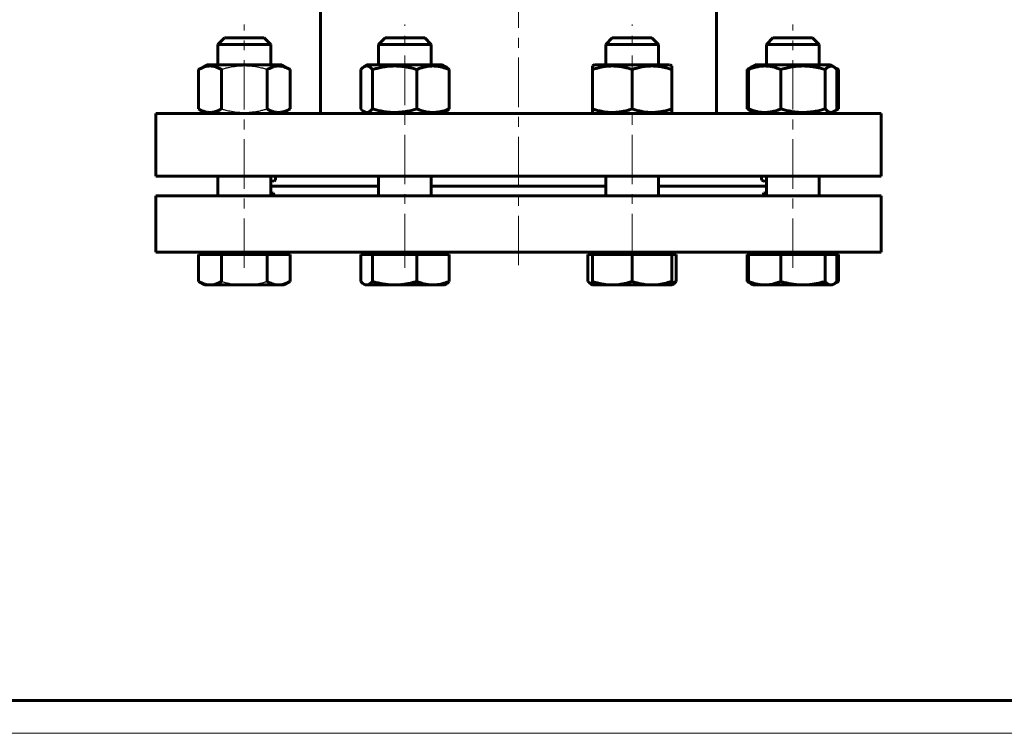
# Model space of a CAD drawing. Header units: millimetres. Extents: x 0 to 594, y 0 to 420.
# Tile 8 of 29: x 238 to 387, y 0 to 108. Entities that reach past the tile are written whole.
import ezdxf

# ---------------------------------------------------------------- set-up
doc = ezdxf.new("R2010")
doc.units = ezdxf.units.MM
for name, pattern in [('K5LT-1', [0]), ('K5LT_AXLED', [12, 7.5, -1.5, 1.5, -1.5]), ('K5LT_BASIC', [0]), ('K5LT_THIN', [0])]:
    doc.linetypes.add(name, pattern=pattern)
doc.layers.add('Системный слой', color=7, linetype='Continuous')
doc.layers.add('Системный слой (1)', color=7, linetype='Continuous', true_color=0x6c6c6c)
doc.styles.add('KDIMTEXTSTYLE', font='txt', dxfattribs={"width": 0.96, "oblique": 15, "height": 5})
doc.styles.add('KTEXTSTYLE', font='txt', dxfattribs={"width": 0.96, "height": 5})
doc.dimstyles.new('KDIMSTYLE (0.50)', dxfattribs={"dimtxt": 5, "dimasz": 1, "dimexe": 2, "dimexo": 0, "dimgap": 1, "dimtad": 1, "dimlfac": 2, "dimtxsty": 'KDIMTEXTSTYLE', "dimsah": 1, "dimcen": 0, "dimdle": 1, "dimadec": 0, "dimazin": 0, "dimtfac": 0.667, "dimtmove": 0, "dimatfit": 3, "dimfxl": 1, "dimtvp": 1, "dimtolj": 1, "dimtzin": 0, "dimarcsym": 0})

# ---------------------------------------------------------------- blocks, each defined once
blk = doc.blocks.new('U53')
at = {"layer": 'Системный слой (1)', "color": 143, "linetype": 'K5LT_BASIC', "lineweight": 60, "true_color": 0x33acca}
for p, q in [((283.28, 212.12), (283.28, 221.02)), ((283.28, 94.02), (283.28, 119.92))]:
    blk.add_line(p, q, dxfattribs=at)
blk = doc.blocks.new('U54')
at = {"layer": 'Системный слой (1)', "color": 143, "linetype": 'K5LT_BASIC', "lineweight": 60, "true_color": 0x33acca}
for p, q in [((343.28, 212.12), (343.28, 221.02)), ((343.28, 94.02), (343.28, 119.92))]:
    blk.add_line(p, q, dxfattribs=at)
blk = doc.blocks.new('U62')
at = {"layer": 'Системный слой (1)', "color": 143, "linetype": 'K5LT_BASIC', "lineweight": 60, "true_color": 0x33acca}
for p, q in [((292.06, 83.02), (275.71, 83.02)), ((326.5, 83.02), (300.06, 83.02)), ((350.86, 83.02), (334.5, 83.02))]:
    blk.add_line(p, q, dxfattribs=at)
blk = doc.blocks.new('U63')
at = {"layer": 'Системный слой (1)', "color": 143, "linetype": 'K5LT_BASIC', "lineweight": 60, "true_color": 0x33acca}
for p, q in [((347.93, 68.55), (348.09, 68.46)), ((348.09, 68.46), (348.26, 68.38)), ((348.26, 68.38), (348.42, 68.3))]:
    blk.add_line(p, q, dxfattribs=at)
blk = doc.blocks.new('U64')
at = {"layer": 'Системный слой (1)', "color": 143, "linetype": 'K5LT_BASIC', "lineweight": 60, "true_color": 0x33acca}
for p, q in [((361.07, 68.14), (360.86, 68.02)), ((361.79, 68.55), (361.07, 68.14))]:
    blk.add_line(p, q, dxfattribs=at)
blk = doc.blocks.new('U65')
at = {"layer": 'Системный слой (1)', "color": 143, "linetype": 'K5LT_BASIC', "lineweight": 60, "true_color": 0x33acca}
for p, q in [((361.3, 68.3), (361.46, 68.38)), ((361.46, 68.38), (361.62, 68.46)), ((361.62, 68.46), (361.79, 68.55))]:
    blk.add_line(p, q, dxfattribs=at)
blk = doc.blocks.new('U66')
at = {"layer": 'Системный слой (1)', "color": 143, "linetype": 'K5LT_BASIC', "lineweight": 60, "true_color": 0x33acca}
for p, q in [((289.37, 68.55), (289.53, 68.39)), ((289.53, 68.39), (289.69, 68.25)), ((289.69, 68.25), (289.85, 68.14)), ((289.85, 68.14), (289.99, 68.07)), ((289.99, 68.07), (290.13, 68.03)), ((290.13, 68.03), (290.27, 68.02))]:
    blk.add_line(p, q, dxfattribs=at)
blk = doc.blocks.new('U67')
at = {"layer": 'Системный слой (1)', "color": 143, "linetype": 'K5LT_BASIC', "lineweight": 60, "true_color": 0x33acca}
for p, q in [((292.06, 101.42), (292.06, 104.52)), ((292.06, 81.52), (292.06, 84.52))]:
    blk.add_line(p, q, dxfattribs=at)
blk = doc.blocks.new('U68')
at = {"layer": 'Системный слой (1)', "color": 143, "linetype": 'K5LT_BASIC', "lineweight": 60, "true_color": 0x33acca}
for p, q in [((300.06, 101.42), (300.06, 104.52)), ((300.06, 81.52), (300.06, 84.52))]:
    blk.add_line(p, q, dxfattribs=at)
blk = doc.blocks.new('U69')
at = {"layer": 'Системный слой (1)', "color": 143, "linetype": 'K5LT_BASIC', "lineweight": 60, "true_color": 0x33acca}
for p, q in [((292.06, 104.52), (298.89, 104.52)), ((298.89, 104.52), (300.06, 104.52))]:
    blk.add_line(p, q, dxfattribs=at)
blk = doc.blocks.new('U70')
at = {"layer": 'Системный слой (1)', "color": 143, "linetype": 'K5LT_BASIC', "lineweight": 60, "true_color": 0x33acca}
for p, q in [((293.06, 105.52), (298.18, 105.52)), ((298.18, 105.52), (299.06, 105.52))]:
    blk.add_line(p, q, dxfattribs=at)
blk = doc.blocks.new('U71')
at = {"layer": 'Системный слой (1)', "color": 143, "linetype": 'K5LT_BASIC', "lineweight": 60, "true_color": 0x33acca}
for p, q in [((292.03, 101.42), (290.36, 101.42)), ((301.76, 101.42), (292.03, 101.42))]:
    blk.add_line(p, q, dxfattribs=at)
blk = doc.blocks.new('U72')
at = {"layer": 'Системный слой (1)', "color": 143, "linetype": 'K5LT_BASIC', "lineweight": 60, "true_color": 0x33acca}
for p, q in [((289.37, 94.73), (289.53, 94.56)), ((289.53, 94.56), (289.69, 94.42)), ((289.69, 94.42), (289.85, 94.31)), ((289.85, 94.31), (289.96, 94.26)), ((289.96, 94.26), (290.41, 94.21)), ((290.41, 94.21), (290.84, 94.42)), ((290.84, 94.42), (291.16, 94.73))]:
    blk.add_line(p, q, dxfattribs=at)
blk = doc.blocks.new('U73')
at = {"layer": 'Системный слой (1)', "color": 143, "linetype": 'K5LT_BASIC', "lineweight": 60, "true_color": 0x33acca}
for p, q in [((289.53, 100.87), (289.37, 100.71)), ((289.69, 101.01), (289.53, 100.87)), ((289.85, 101.12), (289.69, 101.01)), ((290.29, 101.25), (289.85, 101.12)), ((290.73, 101.09), (290.29, 101.25)), ((291.16, 100.71), (290.73, 101.09))]:
    blk.add_line(p, q, dxfattribs=at)
blk = doc.blocks.new('U74')
at = {"layer": 'Системный слой (1)', "color": 143, "linetype": 'K5LT_BASIC', "lineweight": 60, "true_color": 0x33acca}
for p, q in [((326.5, 101.42), (326.5, 104.52)), ((326.5, 81.52), (326.5, 84.52))]:
    blk.add_line(p, q, dxfattribs=at)
blk = doc.blocks.new('U75')
at = {"layer": 'Системный слой (1)', "color": 143, "linetype": 'K5LT_BASIC', "lineweight": 60, "true_color": 0x33acca}
for p, q in [((334.5, 101.42), (334.5, 104.52)), ((334.5, 81.52), (334.5, 84.52))]:
    blk.add_line(p, q, dxfattribs=at)
blk = doc.blocks.new('U76')
at = {"layer": 'Системный слой (1)', "color": 143, "linetype": 'K5LT_BASIC', "lineweight": 60, "true_color": 0x33acca}
for p, q in [((275.71, 83.85), (275.89, 83.8)), ((275.89, 83.8), (276.25, 83.79)), ((276.25, 83.79), (276.43, 83.98)), ((276.44, 84.39), (276.41, 84.52)), ((276.43, 83.98), (276.46, 84.17)), ((276.45, 84.28), (276.44, 84.39)), ((276.46, 84.17), (276.45, 84.28))]:
    blk.add_line(p, q, dxfattribs=at)
blk = doc.blocks.new('U77')
at = {"layer": 'Системный слой (1)', "color": 143, "linetype": 'K5LT_BASIC', "lineweight": 60, "true_color": 0x33acca}
for p, q in [((350.11, 84.17), (350.17, 83.91)), ((350.17, 83.91), (350.4, 83.77)), ((350.4, 83.77), (350.8, 83.83)), ((350.8, 83.83), (350.86, 83.85))]:
    blk.add_line(p, q, dxfattribs=at)
blk = doc.blocks.new('U78')
at = {"layer": 'Системный слой (1)', "color": 143, "linetype": 'K5LT_BASIC', "lineweight": 60, "true_color": 0x33acca}
for p, q in [((330.5, 101.42), (324.8, 101.42)), ((336.2, 101.42), (330.5, 101.42))]:
    blk.add_line(p, q, dxfattribs=at)
blk = doc.blocks.new('U79')
at = {"layer": 'Системный слой (1)', "color": 143, "linetype": 'K5LT_BASIC', "lineweight": 60, "true_color": 0x33acca}
for p, q in [((350.86, 101.42), (350.86, 104.52)), ((350.86, 81.52), (350.86, 84.52))]:
    blk.add_line(p, q, dxfattribs=at)
blk = doc.blocks.new('U80')
at = {"layer": 'Системный слой (1)', "color": 143, "linetype": 'K5LT_BASIC', "lineweight": 60, "true_color": 0x33acca}
for p, q in [((360.65, 68.02), (360.79, 68.03)), ((360.79, 68.03), (360.93, 68.07)), ((360.93, 68.07), (361.07, 68.14)), ((361.07, 68.14), (361.23, 68.25)), ((361.23, 68.25), (361.39, 68.39)), ((361.39, 68.39), (361.55, 68.55))]:
    blk.add_line(p, q, dxfattribs=at)
blk = doc.blocks.new('U81')
at = {"layer": 'Системный слой (1)', "color": 143, "linetype": 'K5LT_BASIC', "lineweight": 60, "true_color": 0x33acca}
for p, q in [((358.86, 101.42), (358.86, 104.52)), ((358.86, 81.52), (358.86, 84.52))]:
    blk.add_line(p, q, dxfattribs=at)
blk = doc.blocks.new('U82')
at = {"layer": 'Системный слой (1)', "color": 143, "linetype": 'K5LT_BASIC', "lineweight": 60, "true_color": 0x33acca}
for p, q in [((336.5, 68.3), (336.74, 68.38)), ((336.74, 68.38), (336.97, 68.46)), ((336.97, 68.46), (337.2, 68.55))]:
    blk.add_line(p, q, dxfattribs=at)
blk = doc.blocks.new('U83')
at = {"layer": 'Системный слой (1)', "color": 143, "linetype": 'K5LT_BASIC', "lineweight": 60, "true_color": 0x33acca}
for p, q in [((323.81, 68.55), (323.97, 68.39)), ((323.97, 68.39), (324.13, 68.25)), ((324.13, 68.25), (324.29, 68.14)), ((324.29, 68.14), (324.36, 68.1)), ((324.36, 68.1), (324.43, 68.07)), ((324.43, 68.07), (324.5, 68.05))]:
    blk.add_line(p, q, dxfattribs=at)
blk = doc.blocks.new('U84')
at = {"layer": 'Системный слой (1)', "color": 143, "linetype": 'K5LT_BASIC', "lineweight": 60, "true_color": 0x33acca}
for p, q in [((359.76, 94.73), (360.19, 94.34)), ((360.19, 94.34), (360.63, 94.19)), ((360.63, 94.19), (361.07, 94.31)), ((361.07, 94.31), (361.23, 94.42)), ((361.23, 94.42), (361.39, 94.56)), ((361.39, 94.56), (361.55, 94.73))]:
    blk.add_line(p, q, dxfattribs=at)
blk = doc.blocks.new('U85')
at = {"layer": 'Системный слой (1)', "color": 143, "linetype": 'K5LT_BASIC', "lineweight": 60, "true_color": 0x33acca}
for p, q in [((358.89, 101.42), (349.16, 101.42)), ((360.56, 101.42), (358.89, 101.42))]:
    blk.add_line(p, q, dxfattribs=at)
blk = doc.blocks.new('U86')
at = {"layer": 'Системный слой (1)', "color": 143, "linetype": 'K5LT_BASIC', "lineweight": 60, "true_color": 0x33acca}
for p, q in [((360.08, 101.01), (359.76, 100.71)), ((360.52, 101.23), (360.08, 101.01)), ((360.96, 101.18), (360.52, 101.23)), ((361.07, 101.12), (360.96, 101.18)), ((361.23, 101.01), (361.07, 101.12)), ((361.39, 100.87), (361.23, 101.01)), ((361.55, 100.71), (361.39, 100.87))]:
    blk.add_line(p, q, dxfattribs=at)
blk = doc.blocks.new('U87')
at = {"layer": 'Системный слой (1)', "color": 143, "linetype": 'K5LT_BASIC', "lineweight": 60, "true_color": 0x33acca}
for p, q in [((275.86, 82.02), (275.71, 82)), ((276.09, 81.96), (275.86, 82.02)), ((276.2, 81.77), (276.09, 81.96)), ((276.21, 81.64), (276.2, 81.77)), ((276.2, 81.52), (276.21, 81.56)), ((276.21, 81.6), (276.21, 81.64)), ((276.21, 81.56), (276.21, 81.6))]:
    blk.add_line(p, q, dxfattribs=at)
blk = doc.blocks.new('U88')
at = {"layer": 'Системный слой (1)', "color": 143, "linetype": 'K5LT_BASIC', "lineweight": 60, "true_color": 0x33acca}
for p, q in [((350.37, 81.77), (350.36, 81.64)), ((350.36, 81.64), (350.36, 81.6)), ((350.36, 81.6), (350.36, 81.56)), ((350.36, 81.56), (350.37, 81.52)), ((350.48, 81.95), (350.37, 81.77)), ((350.7, 82.02), (350.48, 81.95)), ((350.86, 82), (350.7, 82.02))]:
    blk.add_line(p, q, dxfattribs=at)
blk = doc.blocks.new('U89')
at = {"layer": 'Системный слой (1)', "color": 143, "linetype": 'K5LT_BASIC', "lineweight": 60, "true_color": 0x33acca}
for p, q in [((275.71, 101.42), (275.71, 104.52)), ((275.71, 81.52), (275.71, 84.52))]:
    blk.add_line(p, q, dxfattribs=at)
blk = doc.blocks.new('U90')
at = {"layer": 'Системный слой (1)', "color": 143, "linetype": 'K5LT_BASIC', "lineweight": 60, "true_color": 0x33acca}
for p, q in [((268.71, 105.52), (271.71, 105.52)), ((271.71, 105.52), (274.71, 105.52))]:
    blk.add_line(p, q, dxfattribs=at)
blk = doc.blocks.new('U91')
at = {"layer": 'Системный слой (1)', "color": 143, "linetype": 'K5LT_BASIC', "lineweight": 60, "true_color": 0x33acca}
for p, q in [((267.71, 104.52), (271.71, 104.52)), ((271.71, 104.52), (275.71, 104.52))]:
    blk.add_line(p, q, dxfattribs=at)
blk = doc.blocks.new('U92')
at = {"layer": 'Системный слой (1)', "color": 143, "linetype": 'K5LT_BASIC', "lineweight": 60, "true_color": 0x33acca}
for p, q in [((267.71, 101.42), (267.71, 104.52)), ((267.71, 81.52), (267.71, 84.52))]:
    blk.add_line(p, q, dxfattribs=at)
blk = doc.blocks.new('U93')
at = {"layer": 'Системный слой (1)', "color": 143, "linetype": 'K5LT_BASIC', "lineweight": 60, "true_color": 0x33acca}
for p, q in [((360.56, 94.02), (361.07, 94.31)), ((361.07, 94.31), (361.79, 94.73))]:
    blk.add_line(p, q, dxfattribs=at)
blk = doc.blocks.new('U94')
at = {"layer": 'Системный слой (1)', "color": 143, "linetype": 'K5LT_BASIC', "lineweight": 60, "true_color": 0x33acca}
for p, q in [((348.09, 100.8), (347.93, 100.71)), ((348.26, 100.88), (348.09, 100.8)), ((348.42, 100.96), (348.26, 100.88))]:
    blk.add_line(p, q, dxfattribs=at)
blk = doc.blocks.new('U95')
at = {"layer": 'Системный слой (1)', "color": 143, "linetype": 'K5LT_BASIC', "lineweight": 60, "true_color": 0x33acca}
for p, q in [((361.46, 100.88), (361.3, 100.96)), ((361.62, 100.8), (361.46, 100.88)), ((361.79, 100.71), (361.62, 100.8))]:
    blk.add_line(p, q, dxfattribs=at)
blk = doc.blocks.new('U96')
at = {"layer": 'Системный слой (1)', "color": 143, "linetype": 'K5LT_BASIC', "lineweight": 60, "true_color": 0x33acca}
for p, q in [((361.3, 94.48), (361.46, 94.55)), ((361.46, 94.55), (361.62, 94.64)), ((361.62, 94.64), (361.79, 94.73))]:
    blk.add_line(p, q, dxfattribs=at)
blk = doc.blocks.new('U97')
at = {"layer": 'Системный слой (1)', "color": 143, "linetype": 'K5LT_BASIC', "lineweight": 60, "true_color": 0x33acca}
for p, q in [((347.93, 94.73), (348.09, 94.64)), ((348.09, 94.64), (348.26, 94.55)), ((348.26, 94.55), (348.42, 94.48))]:
    blk.add_line(p, q, dxfattribs=at)
blk = doc.blocks.new('D8')
at = {"layer": 'Системный слой (1)'}
for points in [[(346.96, 202.98), (349.79, 207.16), (345.98, 203.86), (346.8, 203.79)], [(276.78, 124.88), (280.59, 128.18), (279.77, 128.24), (279.61, 129.05)]]:
    blk.add_hatch(color=7, dxfattribs=at).paths.add_polyline_path(points)
at = {"layer": 'Системный слой (1)', "color": 7, "linetype": 'K5LT_THIN', "lineweight": 18, "true_color": 0xffffff}
for p, q in [((349.79, 207.16), (357.95, 216.36)), ((357.95, 216.36), (376.6, 216.36)), ((276.78, 124.88), (349.79, 207.16)), ((345.98, 203.86), (349.79, 207.16)), ((349.79, 207.16), (346.96, 202.98)), ((346.8, 203.79), (345.98, 203.86)), ((346.96, 202.98), (346.8, 203.79)), ((276.78, 124.88), (279.61, 129.05)), ((279.61, 129.05), (279.77, 128.24)), ((280.59, 128.18), (276.78, 124.88)), ((279.77, 128.24), (280.59, 128.18))]:
    blk.add_line(p, q, dxfattribs=at)
blk.add_wipeout([(359.95, 217.36), (359.95, 224.74), (374.01, 224.74), (374.01, 217.36)]).dxf.layer = 'Системный слой (1)'
at = {"layer": 'Системный слой (1)', "color": 7, "char_height": 5, "attachment_point": 1, "style": 'KTEXTSTYLE'}
for s, insert in [('\\fArial|b0|c204|p34;\\H5.0;\\W1.000;\\Q15;\\fGOST Type AU|b0|i0|c204|p34;\\Q15;\\W0.960;⌀', (359.95, 223.95)), ('\\fArial|b0|c204|p34;\\H5.0;\\W1.000;\\Q15;\\fGOST Type AU|b0|i0|c204|p34;\\Q15;\\W0.960;220', (363.25, 223.95))]:
    blk.add_mtext(s, dxfattribs=dict(at, insert=insert))
blk = doc.blocks.new('KDIMARROW_01')
at = {"layer": 'Системный слой'}
blk.add_hatch(color=0, dxfattribs=at).paths.add_polyline_path([(-5, -0.66), (0, 0), (-5, 0.66), (-4.5, 0)])
at = {"layer": 'Системный слой', "color": 0, "linetype": 'K5LT_THIN', "lineweight": 18}
for p, q in [((-4.5, 0), (-5, 0.66)), ((-5, 0.66), (0, 0)), ((0, 0), (-5, -0.66)), ((-5, -0.66), (-4.5, 0))]:
    blk.add_line(p, q, dxfattribs=at)
at = {"layer": 'Системный слой (1)', "color": 0, "linetype": 'K5LT_THIN', "lineweight": 18}
blk.add_line((313.28, 166.02), (312.78, 166.02), dxfattribs=at)
blk = doc.blocks.new('U289')
at = {"color": 143, "linetype": 'K5LT_BASIC', "lineweight": 60, "true_color": 0x33acca}
blk.add_line((589, 5), (20, 5), dxfattribs=at)
at = {"color": 7, "linetype": 'K5LT_THIN', "lineweight": 18, "true_color": 0xffffff}
blk.add_line((594, 0), (0, 0), dxfattribs=at)

msp = doc.modelspace()

# ---------------------------------------------------------------- linework, layer by layer
at = {"layer": 'Системный слой (1)', "color": 30, "linetype": 'K5LT_AXLED', "lineweight": 18, "true_color": 0xff8000}
for p, q in [((313.2841, 71.019), (313.2841, 237.7281)), ((296.0633, 70.619), (296.0633, 75.019)), ((330.5048, 70.619), (330.5048, 75.019))]:
    msp.add_line(p, q, dxfattribs=at)
at = {"layer": 'Системный слой (1)', "color": 143, "linetype": 'K5LT_BASIC', "lineweight": 60, "true_color": 0x33acca}
for p, q in [((267.7095, 104.519), (268.7095, 105.519)), ((275.7095, 104.519), (274.7095, 105.519)), ((292.0633, 104.519), (293.0633, 105.519)), ((300.0633, 104.519), (299.0633, 105.519)), ((326.5048, 104.519), (327.5048, 105.519)), ((326.5048, 104.519), (334.5048, 104.519)), ((327.5048, 105.519), (333.5048, 105.519)), ((334.5048, 104.519), (333.5048, 105.519)), ((350.8587, 104.519), (351.8587, 105.519)), ((350.8587, 104.519), (358.8587, 104.519)), ((351.8587, 105.519), (357.8587, 105.519)), ((358.8587, 104.519), (357.8587, 105.519)), ((264.7813, 100.7099), (266.0095, 101.419)), ((264.7813, 94.7281), (264.7813, 100.7099)), ((277.4095, 101.419), (266.0095, 101.419)), ((268.2454, 94.7281), (268.2454, 100.7099)), ((275.1736, 94.7281), (275.1736, 100.7099)), ((278.6377, 100.7099), (277.4095, 101.419)), ((278.6377, 94.7281), (278.6377, 100.7099)), ((289.3712, 94.7281), (289.3712, 100.7099)), ((289.8517, 101.1236), (290.3633, 101.419)), ((291.1643, 94.7281), (291.1643, 100.7099)), ((297.8565, 94.7281), (297.8565, 100.7099)), ((302.275, 101.1236), (301.7633, 101.419)), ((302.7555, 94.7281), (302.7555, 100.7099)), ((324.5048, 101.2458), (324.8048, 101.419)), ((324.5048, 100.7099), (324.5048, 101.2458)), ((324.5048, 94.7281), (324.5048, 100.7099)), ((330.5048, 94.7281), (330.5048, 100.7099)), ((336.5048, 101.2458), (336.2048, 101.419)), ((336.5048, 101.2458), (336.5048, 100.7099)), ((336.5048, 94.7281), (336.5048, 100.7099)), ((347.9305, 100.7099), (349.1587, 101.419)), ((347.9305, 94.7281), (347.9305, 100.7099)), ((348.1665, 94.7281), (348.1665, 100.7099)), ((348.647, 101.1236), (349.1587, 101.419)), ((353.0655, 94.7281), (353.0655, 100.7099)), ((359.7576, 94.7281), (359.7576, 100.7099)), ((361.0703, 101.1236), (360.5587, 101.419)), ((361.7869, 100.7099), (361.0703, 101.1236)), ((361.5508, 94.7281), (361.5508, 100.7099)), ((361.7869, 94.7281), (361.7869, 100.7099)), ((266.0095, 94.019), (264.7813, 94.7281)), ((277.4095, 94.019), (278.6377, 94.7281)), ((277.4095, 94.019), (277.9212, 94.3144)), ((277.9211, 94.3143), (277.9212, 94.3144)), ((290.3633, 94.019), (289.8517, 94.3144)), ((301.7633, 94.019), (302.275, 94.3144)), ((324.5048, 94.1922), (324.5048, 94.7281)), ((324.8048, 94.019), (324.5048, 94.1922)), ((336.2048, 94.019), (336.5048, 94.1922)), ((336.5048, 94.7281), (336.5048, 94.1922)), ((349.1587, 94.019), (347.9305, 94.7281)), ((349.1587, 94.019), (348.647, 94.3144)), ((360.5587, 94.019), (361.0703, 94.3144)), ((258.2841, 84.519), (258.2841, 94.019)), ((258.2841, 94.019), (368.2841, 94.019)), ((368.2841, 84.519), (368.2841, 94.019)), ((258.2841, 84.519), (368.2841, 84.519)), ((258.2841, 81.519), (368.2841, 81.519)), ((258.2841, 73.019), (258.2841, 81.519)), ((368.2841, 73.019), (368.2841, 81.519)), ((258.2841, 73.019), (368.2841, 73.019)), ((264.7813, 72.619), (264.7813, 68.5549)), ((264.7813, 72.619), (266.5133, 72.619)), ((265.7095, 73.019), (265.7095, 72.619)), ((266.5133, 72.619), (268.2454, 72.619)), ((268.2454, 72.619), (271.7095, 72.619)), ((268.2454, 72.619), (268.2454, 68.5549)), ((271.7095, 72.619), (275.1736, 72.619)), ((275.1736, 72.619), (275.1736, 68.5549)), ((275.1736, 72.619), (276.9057, 72.619)), ((276.9057, 72.619), (278.6377, 72.619)), ((277.7095, 73.019), (277.7095, 72.619)), ((278.6377, 72.619), (278.6377, 68.5549)), ((289.3712, 72.619), (290.2678, 72.619)), ((289.3712, 72.619), (289.3712, 68.5549)), ((290.0633, 73.019), (290.0633, 72.619)), ((290.2678, 72.619), (291.1643, 72.619)), ((291.1643, 72.619), (291.1643, 68.5549)), ((291.1643, 72.619), (294.5104, 72.619)), ((294.5104, 72.619), (297.8565, 72.619)), ((297.8565, 72.619), (297.8565, 68.5549)), ((297.8565, 72.619), (300.306, 72.619)), ((300.306, 72.619), (302.7555, 72.619)), ((302.0633, 73.019), (302.0633, 72.619)), ((302.7555, 72.619), (302.7555, 68.5549)), ((323.8127, 72.619), (323.8127, 68.5549)), ((323.8127, 72.619), (324.5048, 72.619)), ((324.5048, 73.019), (324.5048, 72.619)), ((324.5048, 72.619), (324.5048, 68.5549)), ((324.5048, 72.619), (327.5048, 72.619)), ((327.5048, 72.619), (330.5048, 72.619)), ((330.5048, 72.619), (330.5048, 68.5549)), ((330.5048, 72.619), (333.5048, 72.619)), ((333.5048, 72.619), (336.5048, 72.619)), ((336.5048, 73.019), (336.5048, 72.619)), ((336.5048, 73.019), (336.5048, 72.619)), ((336.5048, 72.619), (336.5048, 68.5549)), ((336.5048, 72.619), (337.197, 72.619)), ((337.197, 72.619), (337.197, 68.5549)), ((347.9305, 72.619), (348.1665, 72.619)), ((347.9305, 72.619), (347.9305, 68.5549)), ((348.1665, 72.619), (350.616, 72.619)), ((348.1665, 72.619), (348.1665, 68.5549)), ((348.8587, 73.019), (348.8587, 72.619)), ((350.616, 72.619), (353.0655, 72.619)), ((353.0655, 72.619), (353.0655, 68.5549)), ((353.0655, 72.619), (356.4116, 72.619)), ((356.4116, 72.619), (359.7576, 72.619)), ((359.7576, 72.619), (360.6542, 72.619)), ((359.7576, 72.619), (359.7576, 68.5549)), ((360.6542, 72.619), (361.5508, 72.619)), ((360.8587, 73.019), (360.8587, 72.619)), ((361.5508, 72.619), (361.7869, 72.619)), ((361.5508, 72.619), (361.5508, 68.5549)), ((361.7869, 72.619), (361.7869, 68.5549)), ((264.7813, 68.5549), (265.7095, 68.019)), ((265.4978, 68.1412), (265.7095, 68.019)), ((265.4978, 68.1412), (265.4978, 68.1412)), ((265.7095, 68.019), (266.5133, 68.019)), ((266.5133, 68.019), (271.7095, 68.019)), ((271.7095, 68.019), (276.9057, 68.019)), ((276.9057, 68.019), (277.7095, 68.019)), ((278.6377, 68.5549), (277.7095, 68.019)), ((277.9212, 68.1412), (277.7095, 68.019)), ((277.9212, 68.1412), (277.9212, 68.1412)), ((289.8517, 68.1412), (290.0633, 68.019)), ((290.0633, 68.019), (290.2678, 68.019)), ((290.2678, 68.019), (294.5104, 68.019)), ((294.5104, 68.019), (300.306, 68.019)), ((300.306, 68.019), (302.0633, 68.019)), ((302.275, 68.1412), (302.0633, 68.019)), ((324.2932, 68.1412), (324.5048, 68.019)), ((324.5048, 68.019), (324.5048, 68.5549)), ((324.5048, 68.019), (327.5048, 68.019)), ((327.5048, 68.019), (333.5048, 68.019)), ((333.5048, 68.019), (336.5048, 68.019)), ((336.5048, 68.5549), (336.5048, 68.019)), ((336.7165, 68.1412), (336.5048, 68.019)), ((347.9305, 68.5549), (348.8587, 68.019)), ((348.647, 68.1412), (348.8587, 68.019)), ((348.8587, 68.019), (350.616, 68.019)), ((350.616, 68.019), (356.4116, 68.019)), ((356.4116, 68.019), (360.6542, 68.019)), ((360.6542, 68.019), (360.8587, 68.019)), ((361.0703, 68.1412), (360.8587, 68.019))]:
    msp.add_line(p, q, dxfattribs=at)
for points, knots in [([(268.2454, 100.7099), (268.1108, 100.7876), (267.888, 100.9051), (267.5941, 101.0308), (267.3937, 101.1013), (267.2022, 101.1577), (267.0075, 101.2023), (266.784, 101.2346), (266.5731, 101.2479), (266.3711, 101.2443), (266.1781, 101.2264), (265.991, 101.1958), (265.7775, 101.1462), (265.4827, 101.0539), (265.1403, 100.907), (264.89, 100.7726), (264.7813, 100.7099)], [0, 0, 0, 0, 2.03197676, 3.33971817, 4.35691028, 4.98286377, 6.14673398, 7.19733448, 8.23107414, 9.20464301, 10.12610383, 11.03238569, 11.92740894, 13.24282625, 15.35658079, 17, 17, 17, 17]), ([(278.6377, 100.7099), (278.5031, 100.7876), (278.2803, 100.9051), (277.9864, 101.0308), (277.786, 101.1013), (277.5945, 101.1577), (277.3998, 101.2023), (277.1763, 101.2346), (276.9654, 101.2479), (276.7634, 101.2443), (276.5704, 101.2264), (276.3833, 101.1958), (276.1698, 101.1462), (275.875, 101.0539), (275.5326, 100.907), (275.2823, 100.7726), (275.1736, 100.7099)], [0, 0, 0, 0, 2.03197676, 3.33971817, 4.35691028, 4.98286377, 6.14673398, 7.19733448, 8.23107414, 9.20464301, 10.12610383, 11.03238569, 11.92740894, 13.24282625, 15.35658079, 17, 17, 17, 17]), ([(297.8565, 100.7099), (297.6281, 100.7781), (297.2909, 100.8712), (296.8034, 100.9865), (296.4672, 101.0554), (296.0714, 101.1245), (295.7554, 101.1689), (295.3789, 101.2088), (295.0333, 101.2346), (294.6259, 101.2479), (294.2356, 101.2443), (293.8627, 101.2264), (293.5012, 101.1958), (293.0888, 101.1462), (292.5194, 101.0539), (291.8578, 100.907), (291.3743, 100.7726), (291.1643, 100.7099)], [0, 0, 0, 0, 1.88979329, 2.77228609, 3.97396019, 4.61319913, 5.96225261, 6.50830656, 7.62070709, 8.71525498, 9.7460926, 10.72175699, 11.68134955, 12.62902123, 14.02181603, 16.25990907, 18, 18, 18, 18]), ([(302.7555, 100.7099), (302.5532, 100.7924), (302.2743, 100.8958), (301.8591, 101.0236), (301.5881, 101.0936), (301.2801, 101.1577), (301.0048, 101.2023), (300.6887, 101.2346), (300.3808, 101.2483), (300.095, 101.244), (299.7781, 101.2223), (299.4378, 101.1786), (299.0132, 101.094), (298.4845, 100.9492), (298.0883, 100.8045), (297.8565, 100.7099)], [0, 0, 0, 0, 2.03202427, 2.78068749, 4.10062144, 4.68975414, 5.78516139, 6.77396186, 7.74689331, 8.75724699, 9.53045066, 10.80829449, 12.05516695, 13.66764409, 16, 16, 16, 16]), ([(302.275, 101.1236), (302.3268, 101.0937), (302.4136, 101.0348), (302.5741, 100.9012), (302.6824, 100.7914), (302.7555, 100.7099)], [0, 0, 0, 0, 1.91250327, 3.22030261, 6, 6, 6, 6]), ([(330.5048, 100.7099), (330.3001, 100.7781), (329.9977, 100.8712), (329.5607, 100.9865), (329.2593, 101.0554), (328.9044, 101.1245), (328.621, 101.1689), (328.2835, 101.2088), (327.9736, 101.2346), (327.6084, 101.2479), (327.2584, 101.2443), (326.9241, 101.2264), (326.6, 101.1958), (326.2303, 101.1462), (325.7198, 101.0539), (325.1266, 100.907), (324.6931, 100.7726), (324.5048, 100.7099)], [0, 0, 0, 0, 1.88979329, 2.77228609, 3.97396019, 4.61319912, 5.96225261, 6.50830656, 7.62070709, 8.71525498, 9.7460926, 10.72175699, 11.68134955, 12.62902123, 14.02181603, 16.25990907, 18, 18, 18, 18]), ([(336.5048, 100.7099), (336.3001, 100.7781), (335.9977, 100.8712), (335.5607, 100.9865), (335.2593, 101.0554), (334.9044, 101.1245), (334.621, 101.1689), (334.2835, 101.2088), (333.9736, 101.2346), (333.6084, 101.2479), (333.2584, 101.2443), (332.9241, 101.2264), (332.6, 101.1958), (332.2303, 101.1462), (331.7198, 101.0539), (331.1266, 100.907), (330.6931, 100.7726), (330.5048, 100.7099)], [0, 0, 0, 0, 1.88979329, 2.77228609, 3.97396019, 4.61319913, 5.96225261, 6.50830656, 7.62070709, 8.71525498, 9.7460926, 10.72175699, 11.68134955, 12.62902123, 14.02181603, 16.25990907, 18, 18, 18, 18]), ([(353.0655, 100.7099), (352.8633, 100.7924), (352.5844, 100.8958), (352.1691, 101.0236), (351.8982, 101.0936), (351.5901, 101.1577), (351.3149, 101.2023), (350.9988, 101.2346), (350.6908, 101.2483), (350.4051, 101.244), (350.0882, 101.2223), (349.7479, 101.1786), (349.3232, 101.094), (348.7945, 100.9492), (348.3983, 100.8045), (348.1665, 100.7099)], [0, 0, 0, 0, 2.03202427, 2.78068749, 4.10062144, 4.68975414, 5.78516139, 6.77396186, 7.74689331, 8.75724699, 9.53045066, 10.80829449, 12.05516695, 13.66764409, 16, 16, 16, 16]), ([(348.1665, 100.7099), (348.217, 100.7661), (348.3033, 100.8564), (348.4632, 101.0015), (348.573, 101.0809), (348.647, 101.1236)], [0, 0, 0, 0, 1.91828185, 3.26766112, 6, 6, 6, 6]), ([(359.7576, 100.7099), (359.5293, 100.7781), (359.192, 100.8712), (358.7046, 100.9865), (358.3684, 101.0554), (357.9726, 101.1245), (357.6565, 101.1689), (357.2801, 101.2088), (356.9344, 101.2346), (356.527, 101.2479), (356.1367, 101.2443), (355.7638, 101.2264), (355.4024, 101.1958), (354.99, 101.1462), (354.4206, 101.0539), (353.759, 100.907), (353.2755, 100.7726), (353.0655, 100.7099)], [0, 0, 0, 0, 1.88979329, 2.77228609, 3.97396019, 4.61319912, 5.96225261, 6.50830656, 7.62070709, 8.71525498, 9.7460926, 10.72175699, 11.68134955, 12.62902123, 14.02181603, 16.25990907, 18, 18, 18, 18]), ([(264.7813, 94.7281), (264.9159, 94.6504), (265.1387, 94.5329), (265.4326, 94.4071), (265.633, 94.3366), (265.8245, 94.2803), (266.0192, 94.2356), (266.2427, 94.2033), (266.4536, 94.1901), (266.6556, 94.1936), (266.8486, 94.2115), (267.0357, 94.2422), (267.2492, 94.2918), (267.544, 94.384), (267.8864, 94.531), (268.1367, 94.6653), (268.2454, 94.7281)], [0, 0, 0, 0, 2.03197676, 3.33971817, 4.35691028, 4.98286377, 6.14673398, 7.19733448, 8.23107414, 9.20464301, 10.12610383, 11.03238569, 11.92740894, 13.24282625, 15.35658079, 17, 17, 17, 17]), ([(275.1736, 94.7281), (275.3082, 94.6504), (275.531, 94.5329), (275.8249, 94.4071), (276.0253, 94.3366), (276.2168, 94.2803), (276.4115, 94.2356), (276.635, 94.2033), (276.8459, 94.1901), (277.0479, 94.1936), (277.2409, 94.2115), (277.428, 94.2422), (277.6415, 94.2918), (277.9363, 94.384), (278.2787, 94.531), (278.529, 94.6653), (278.6377, 94.7281)], [0, 0, 0, 0, 2.03197676, 3.33971817, 4.35691028, 4.98286377, 6.14673398, 7.19733448, 8.23107414, 9.20464301, 10.12610383, 11.03238569, 11.92740894, 13.24282625, 15.35658079, 17, 17, 17, 17]), ([(291.1643, 94.7281), (291.3927, 94.6598), (291.7299, 94.5667), (292.2174, 94.4514), (292.5536, 94.3825), (292.9494, 94.3134), (293.2654, 94.269), (293.6419, 94.2292), (293.9876, 94.2033), (294.3949, 94.1901), (294.7853, 94.1936), (295.1581, 94.2115), (295.5196, 94.2422), (295.932, 94.2918), (296.5014, 94.384), (297.163, 94.531), (297.6465, 94.6653), (297.8565, 94.7281)], [0, 0, 0, 0, 1.88979329, 2.77228609, 3.97396019, 4.61319913, 5.96225261, 6.50830656, 7.62070709, 8.71525498, 9.7460926, 10.72175699, 11.68134955, 12.62902123, 14.02181603, 16.25990907, 18, 18, 18, 18]), ([(297.8565, 94.7281), (298.0237, 94.6598), (298.3022, 94.5548), (298.7169, 94.4236), (299.0238, 94.3443), (299.3318, 94.2803), (299.6071, 94.2356), (299.9232, 94.2033), (300.2214, 94.1901), (300.5072, 94.1936), (300.7801, 94.2115), (301.0447, 94.2422), (301.3466, 94.2918), (301.7635, 94.384), (302.2478, 94.531), (302.6017, 94.6653), (302.7555, 94.7281)], [0, 0, 0, 0, 1.78480478, 2.95448046, 4.35691028, 4.98286377, 6.14673398, 7.19733448, 8.23107414, 9.20464301, 10.12610383, 11.03238569, 11.92740894, 13.24282625, 15.35658079, 17, 17, 17, 17]), ([(302.7555, 94.7281), (302.705, 94.6718), (302.6187, 94.5816), (302.4588, 94.4364), (302.349, 94.3571), (302.275, 94.3144)], [0, 0, 0, 0, 1.91828185, 3.26766112, 6, 6, 6, 6]), ([(324.5048, 94.7281), (324.7096, 94.6598), (325.0119, 94.5667), (325.449, 94.4514), (325.7504, 94.3825), (326.1053, 94.3134), (326.3886, 94.269), (326.7262, 94.2292), (327.0361, 94.2033), (327.4013, 94.1901), (327.7513, 94.1936), (328.0856, 94.2115), (328.4096, 94.2422), (328.7794, 94.2918), (329.2899, 94.384), (329.8831, 94.531), (330.3166, 94.6653), (330.5048, 94.7281)], [0, 0, 0, 0, 1.88979329, 2.77228609, 3.97396019, 4.61319913, 5.96225261, 6.50830656, 7.62070709, 8.71525498, 9.7460926, 10.72175699, 11.68134955, 12.62902123, 14.02181603, 16.25990907, 18, 18, 18, 18]), ([(330.5048, 94.7281), (330.7096, 94.6598), (331.0119, 94.5667), (331.449, 94.4514), (331.7504, 94.3825), (332.1053, 94.3134), (332.3886, 94.269), (332.7262, 94.2292), (333.0361, 94.2033), (333.4013, 94.1901), (333.7513, 94.1936), (334.0856, 94.2115), (334.4096, 94.2422), (334.7794, 94.2918), (335.2899, 94.384), (335.8831, 94.531), (336.3166, 94.6653), (336.5048, 94.7281)], [0, 0, 0, 0, 1.88979329, 2.77228609, 3.97396019, 4.61319913, 5.96225261, 6.50830656, 7.62070709, 8.71525498, 9.7460926, 10.72175699, 11.68134955, 12.62902123, 14.02181603, 16.25990907, 18, 18, 18, 18]), ([(348.647, 94.3144), (348.5952, 94.3443), (348.5084, 94.4032), (348.3479, 94.5368), (348.2396, 94.6466), (348.1665, 94.7281)], [0, 0, 0, 0, 1.91250327, 3.22030261, 6, 6, 6, 6]), ([(348.1665, 94.7281), (348.3337, 94.6598), (348.6123, 94.5548), (349.027, 94.4236), (349.3339, 94.3443), (349.6419, 94.2803), (349.9172, 94.2356), (350.2333, 94.2033), (350.5315, 94.1901), (350.8172, 94.1936), (351.0902, 94.2115), (351.3548, 94.2422), (351.6567, 94.2918), (352.0735, 94.384), (352.5579, 94.531), (352.9118, 94.6653), (353.0655, 94.7281)], [0, 0, 0, 0, 1.78480478, 2.95448046, 4.35691028, 4.98286377, 6.14673398, 7.19733448, 8.23107414, 9.20464301, 10.12610383, 11.03238569, 11.92740894, 13.24282625, 15.35658079, 17, 17, 17, 17]), ([(353.0655, 94.7281), (353.2939, 94.6598), (353.6311, 94.5667), (354.1186, 94.4514), (354.4548, 94.3825), (354.8506, 94.3134), (355.1666, 94.269), (355.5431, 94.2292), (355.8887, 94.2033), (356.2961, 94.1901), (356.6864, 94.1936), (357.0593, 94.2115), (357.4208, 94.2422), (357.8331, 94.2918), (358.4026, 94.384), (359.0642, 94.531), (359.5476, 94.6653), (359.7576, 94.7281)], [0, 0, 0, 0, 1.88979329, 2.77228609, 3.97396019, 4.61319913, 5.96225261, 6.50830656, 7.62070709, 8.71525498, 9.7460926, 10.72175699, 11.68134955, 12.62902123, 14.02181603, 16.25990907, 18, 18, 18, 18]), ([(350.1604, 84.519), (350.1409, 84.4442), (350.1164, 84.3225), (350.1087, 84.2141), (350.1087, 84.1712)], [0, 0, 0, 0, 2.90393957, 5, 5, 5, 5]), ([(264.7813, 68.5549), (264.8966, 68.4883), (265.0748, 68.3931), (265.3172, 68.2823), (265.5302, 68.1975), (265.7666, 68.1207), (266.029, 68.0596), (266.2775, 68.0259), (266.4399, 68.019), (266.5133, 68.019)], [0, 0, 0, 0, 2.04811613, 3.14539177, 4.2420772, 5.75149837, 7.23073793, 8.74733889, 10, 10, 10, 10]), ([(266.5133, 68.019), (266.5935, 68.019), (266.7504, 68.0263), (267.001, 68.0604), (267.2749, 68.1237), (267.5423, 68.2134), (267.8702, 68.3508), (268.0933, 68.4671), (268.2454, 68.5549)], [0, 0, 0, 0, 1.2286886, 2.40797336, 3.8571296, 5.46193539, 6.56897438, 9, 9, 9, 9]), ([(275.1736, 68.5549), (275.2889, 68.4883), (275.4671, 68.3931), (275.7096, 68.2823), (275.9225, 68.1975), (276.1589, 68.1207), (276.4213, 68.0596), (276.6698, 68.0259), (276.8322, 68.019), (276.9057, 68.019)], [0, 0, 0, 0, 2.04811613, 3.14539177, 4.2420772, 5.75149837, 7.23073793, 8.74733889, 10, 10, 10, 10]), ([(276.9057, 68.019), (276.9858, 68.019), (277.1427, 68.0263), (277.3933, 68.0604), (277.6672, 68.1237), (277.9346, 68.2134), (278.2625, 68.3508), (278.4856, 68.4671), (278.6377, 68.5549)], [0, 0, 0, 0, 1.2286886, 2.40797336, 3.8571296, 5.46193539, 6.56897438, 9, 9, 9, 9]), ([(290.2678, 68.019), (290.3093, 68.019), (290.3905, 68.0263), (290.5202, 68.0604), (290.662, 68.1237), (290.8813, 68.2658), (291.0498, 68.4271), (291.1643, 68.5549)], [0, 0, 0, 0, 1.09216764, 2.14042077, 3.42855965, 4.85505368, 8, 8, 8, 8]), ([(291.1643, 68.5549), (291.3872, 68.4883), (291.7314, 68.3931), (292.1997, 68.2823), (292.5394, 68.2123), (292.9208, 68.1446), (293.3572, 68.0827), (293.8385, 68.0383), (294.2275, 68.0213), (294.4392, 68.019), (294.5104, 68.019)], [0, 0, 0, 0, 2.25292775, 3.45993095, 4.66628492, 5.61661269, 7.21890695, 8.94425936, 10.3090089, 11, 11, 11, 11]), ([(294.5104, 68.019), (294.6652, 68.019), (294.9683, 68.0263), (295.4525, 68.0604), (295.9816, 68.1237), (296.4217, 68.2001), (296.8996, 68.2991), (297.3332, 68.4042), (297.7031, 68.509), (297.8565, 68.5549)], [0, 0, 0, 0, 1.36520955, 2.67552596, 4.28569956, 6.0688171, 6.61385763, 8.58985194, 10, 10, 10, 10]), ([(297.8565, 68.5549), (298.0536, 68.4744), (298.3938, 68.348), (298.8978, 68.1991), (299.3365, 68.1024), (299.7598, 68.0427), (300.0737, 68.0217), (300.2539, 68.019), (300.306, 68.019)], [0, 0, 0, 0, 2.22744919, 3.81786948, 5.58846385, 7.04511228, 8.43464365, 9, 9, 9, 9]), ([(300.306, 68.019), (300.4431, 68.019), (300.6997, 68.0292), (301.0928, 68.0735), (301.4559, 68.1401), (301.7994, 68.2247), (302.2248, 68.3508), (302.5404, 68.4671), (302.7555, 68.5549)], [0, 0, 0, 0, 1.48719476, 2.78450386, 4.28152203, 5.46193539, 6.56897438, 9, 9, 9, 9]), ([(302.7555, 68.5549), (302.705, 68.4986), (302.6187, 68.4084), (302.4588, 68.2632), (302.349, 68.1839), (302.275, 68.1412)], [0, 0, 0, 0, 1.91828185, 3.26766111, 6, 6, 6, 6]), ([(324.5048, 68.5549), (324.7046, 68.4883), (325.0132, 68.3931), (325.4331, 68.2823), (325.7376, 68.2123), (326.0796, 68.1446), (326.4709, 68.0827), (326.9024, 68.0383), (327.2512, 68.0213), (327.441, 68.019), (327.5048, 68.019)], [0, 0, 0, 0, 2.25292775, 3.45993095, 4.66628492, 5.61661269, 7.21890695, 8.94425936, 10.3090089, 11, 11, 11, 11]), ([(327.5048, 68.019), (327.6436, 68.019), (327.9154, 68.0263), (328.3495, 68.0604), (328.8239, 68.1237), (329.2184, 68.2001), (329.647, 68.2991), (330.0357, 68.4042), (330.3673, 68.509), (330.5048, 68.5549)], [0, 0, 0, 0, 1.36520955, 2.67552596, 4.28569956, 6.0688171, 6.61385763, 8.58985194, 10, 10, 10, 10]), ([(330.5048, 68.5549), (330.7046, 68.4883), (331.0132, 68.3931), (331.4331, 68.2823), (331.7376, 68.2123), (332.0796, 68.1446), (332.4709, 68.0827), (332.9024, 68.0383), (333.2512, 68.0213), (333.441, 68.019), (333.5048, 68.019)], [0, 0, 0, 0, 2.25292775, 3.45993095, 4.66628492, 5.61661269, 7.21890695, 8.94425936, 10.3090089, 11, 11, 11, 11]), ([(333.5048, 68.019), (333.6436, 68.019), (333.9154, 68.0263), (334.3495, 68.0604), (334.8239, 68.1237), (335.2184, 68.2001), (335.647, 68.2991), (336.0357, 68.4042), (336.3673, 68.509), (336.5048, 68.5549)], [0, 0, 0, 0, 1.36520955, 2.67552596, 4.28569956, 6.0688171, 6.61385763, 8.58985194, 10, 10, 10, 10]), ([(337.197, 68.5549), (337.1465, 68.4986), (337.0602, 68.4084), (336.9003, 68.2632), (336.7905, 68.1839), (336.7165, 68.1412)], [0, 0, 0, 0, 1.91828185, 3.26766111, 6, 6, 6, 6]), ([(348.1665, 68.5549), (348.3636, 68.4744), (348.7039, 68.348), (349.2079, 68.1991), (349.6465, 68.1024), (350.0698, 68.0427), (350.3838, 68.0217), (350.5639, 68.019), (350.616, 68.019)], [0, 0, 0, 0, 2.22744919, 3.81786948, 5.58846385, 7.04511228, 8.43464365, 9, 9, 9, 9]), ([(348.647, 68.1412), (348.5952, 68.1711), (348.5084, 68.23), (348.3479, 68.3636), (348.2396, 68.4734), (348.1665, 68.5549)], [0, 0, 0, 0, 1.91250327, 3.22030261, 6, 6, 6, 6]), ([(350.616, 68.019), (350.7532, 68.019), (351.0097, 68.0292), (351.4028, 68.0735), (351.7659, 68.1401), (352.1094, 68.2247), (352.5349, 68.3508), (352.8504, 68.4671), (353.0655, 68.5549)], [0, 0, 0, 0, 1.48719476, 2.78450386, 4.28152203, 5.46193539, 6.56897438, 9, 9, 9, 9]), ([(353.0655, 68.5549), (353.2883, 68.4883), (353.6325, 68.3931), (354.1009, 68.2823), (354.4405, 68.2123), (354.8219, 68.1446), (355.2584, 68.0827), (355.7397, 68.0383), (356.1287, 68.0213), (356.3404, 68.019), (356.4116, 68.019)], [0, 0, 0, 0, 2.25292775, 3.45993095, 4.66628492, 5.61661269, 7.21890695, 8.94425936, 10.3090089, 11, 11, 11, 11]), ([(356.4116, 68.019), (356.5664, 68.019), (356.8695, 68.0263), (357.3537, 68.0604), (357.8828, 68.1237), (358.3228, 68.2001), (358.8008, 68.2991), (359.2343, 68.4042), (359.6042, 68.509), (359.7576, 68.5549)], [0, 0, 0, 0, 1.36520955, 2.67552596, 4.28569956, 6.0688171, 6.61385763, 8.58985194, 10, 10, 10, 10]), ([(359.7576, 68.5549), (359.8173, 68.4883), (359.9417, 68.3599), (360.1124, 68.2181), (360.2677, 68.1207), (360.4035, 68.0596), (360.5321, 68.0259), (360.6162, 68.019), (360.6542, 68.019)], [0, 0, 0, 0, 1.84330452, 3.81786948, 5.17634853, 6.50766414, 7.87260501, 9, 9, 9, 9])]:
    msp.add_open_spline(points, degree=3, knots=knots, dxfattribs=at)
at = {"layer": 'Системный слой (1)', "color": 7, "linetype": 'K5LT-1'}
for points, knots in [([(275.1736, 100.7099), (275.0122, 100.7565), (274.5997, 100.8693), (273.8502, 101.0423), (273.0959, 101.1634), (272.5137, 101.217), (272.1895, 101.2356), (271.9796, 101.2429), (271.8036, 101.2457), (271.6141, 101.2461), (271.3765, 101.2417), (271.0913, 101.2287), (270.6816, 101.1989), (270.0883, 101.1297), (269.4124, 101.0067), (268.779, 100.858), (268.4227, 100.7611), (268.2454, 100.7099)], [0, 0, 0, 0, 3.15229629, 8.02402693, 14.43035773, 17.47429983, 18.99627089, 20.51824194, 21.40985484, 22.30146773, 24.08469353, 25.86791932, 27.65114512, 31.79250392, 37.07252473, 40.53626237, 44, 44, 44, 44]), ([(268.2454, 94.7281), (268.4068, 94.6815), (268.8193, 94.5686), (269.5688, 94.3956), (270.3231, 94.2746), (270.9053, 94.221), (271.2295, 94.2023), (271.4394, 94.1951), (271.6154, 94.1923), (271.8049, 94.1919), (272.0425, 94.1962), (272.3277, 94.2092), (272.7374, 94.239), (273.3307, 94.3083), (274.0066, 94.4313), (274.64, 94.5799), (274.9963, 94.6769), (275.1736, 94.7281)], [0, 0, 0, 0, 3.15229629, 8.02402693, 14.43035773, 17.47429983, 18.99627089, 20.51824194, 21.40985484, 22.30146773, 24.08469353, 25.86791932, 27.65114512, 31.79250392, 37.07252473, 40.53626237, 44, 44, 44, 44]), ([(268.2454, 68.5549), (268.3188, 68.5337), (268.5098, 68.4798), (268.8791, 68.3827), (269.3934, 68.2635), (269.9321, 68.1635), (270.4338, 68.0937), (270.7872, 68.058), (271.0705, 68.0379), (271.2836, 68.027), (271.4968, 68.0204), (271.6387, 68.019), (271.7095, 68.019)], [0, 0, 0, 0, 1.43286195, 3.72544107, 7.16430976, 11.33828068, 14.00371051, 16.66914034, 18.00185526, 19.33457017, 20.66728509, 22, 22, 22, 22]), ([(271.7095, 68.019), (271.8061, 68.019), (271.9998, 68.0217), (272.2908, 68.0339), (272.5809, 68.054), (272.9431, 68.089), (273.3765, 68.1465), (273.9555, 68.2486), (274.5552, 68.3839), (274.9844, 68.5003), (275.1736, 68.5549)], [0, 0, 0, 0, 1.81846407, 3.63692813, 5.4553922, 7.27385627, 10.46569137, 13.65752648, 18.30421618, 22, 22, 22, 22])]:
    msp.add_open_spline(points, degree=3, knots=knots, dxfattribs=at)

# ---------------------------------------------------------------- block references
at = {"layer": 'Системный слой (1)'}
for name in ['U53', 'U54', 'U91', 'U92', 'U90', 'U89', 'U67', 'U69', 'U70', 'U68', 'U74', 'U75', 'U79', 'U81', 'U73', 'U71', 'U78', 'U94', 'U85', 'U86', 'U95', 'U72', 'U97', 'U84', 'U93', 'U96', 'U76', 'U77', 'U62', 'U87', 'U88', 'U66', 'U83', 'U82', 'U63', 'U80', 'U64', 'U65']:
    msp.add_blockref(name, (0, 0), dxfattribs=at)

# ---------------------------------------------------------------- next in the draw order: dimensions: what is measured, and where the dimension line sits
at = {"layer": 'Системный слой (1)', "color": 7}
dim = msp.add_diameter_dim_2p(p1=(240.2808, 83.7358), p2=(386.2874, 248.3021), dimstyle='KDIMSTYLE (0.50)', override={"dimtih": 1, "dimtoh": 1, "dimpost": '\\fGOST Type AU|b0|c204|p34;\\H5.0;\\W0.960;\\Q15;<>', "dimblk1": 'KDIMARROW_01', "dimblk2": 'KDIMARROW_01', "dimclrt": 7, "dimtol": 1, "dimtp": 0, "dimtm": 0, "dimtdec": 5, "dimtmove": 1, "dimatfit": 2, "dimtolj": 1}, dxfattribs=at)
dim.commit()
dim.dimension.update_dxf_attribs({"geometry": 'D8', "text_midpoint": (359.946, 216.3581), "dimtype": 163})

# ---------------------------------------------------------------- next in the draw order: linework, layer by layer
at = {"layer": 'Системный слой (1)', "color": 30, "linetype": 'K5LT_AXLED', "lineweight": 18, "true_color": 0xff8000}
for p, q in [((271.7095, 70.619), (271.7095, 107.519)), ((296.0633, 71.319), (296.0633, 107.519)), ((330.5048, 71.319), (330.5048, 107.519)), ((354.8587, 70.619), (354.8587, 107.519))]:
    msp.add_line(p, q, dxfattribs=at)

# ---------------------------------------------------------------- next in the draw order: block references
msp.add_blockref('U289', (0, 0))

doc.saveas('drawing.dxf')
